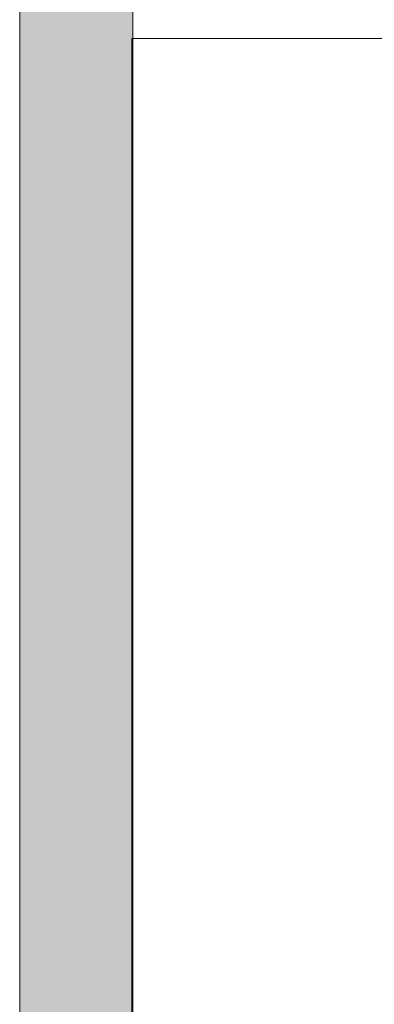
# Model space of a CAD drawing. Header units: metres. Extents: x 362935 to 596424, y 80601 to 172483.
# Tile 22 of 145: x 392203 to 392677, y 94770 to 96085. Entities that reach past the tile are written whole.
import ezdxf

# ---------------------------------------------------------------- set-up
doc = ezdxf.new("R2010")
doc.units = ezdxf.units.M
for name, color, linetype, lineweight in [('FURNITURE', 8, 'Continuous', 5), ('WALL 100', 8, 'Continuous', 5), ('WALLS', 8, 'Continuous', 5)]:
    doc.layers.add(name, color=color, linetype=linetype, lineweight=lineweight)

msp = doc.modelspace()

# ---------------------------------------------------------------- hatches: boundary and pattern name
at = {"layer": 'WALL 100', "true_color": 0x636466}
h = msp.add_hatch(color=251, dxfattribs=at)
h.dxf.hatch_style = 1
h.paths.add_polyline_path([(396724.6, 88352.3), (396724.6, 87153), (396624.6, 87153), (396624.6, 88352.3)])
h.paths.add_polyline_path([(396572.8, 87153), (395973.8, 87153), (395973.8, 87053), (396572.8, 87053)])
h.paths.add_polyline_path([(392202.8, 96243.5), (392354, 96268.9), (392352.8, 86123.1), (392202.8, 86123.1)])
h.paths.add_polyline_path([(395292.6, 93152.3), (395292.6, 93252.3), (395780.7, 93252.4), (395780.7, 93152.4)])
h.paths.add_polyline_path([(395880.7, 93402.4), (395880.7, 89215.6), (395780.7, 89215.6), (395780.7, 93402.4)])
h.paths.add_polyline_path([(392353.7, 93152.3), (392353.7, 93252.3), (394292.6, 93252.4), (394292.6, 93152.4)])
h.paths.add_polyline_path([(396652.8, 94293.1), (396652.8, 95056.3), (395880.7, 94886.2), (395880.7, 94252.4), (395780.7, 94252.4), (395780.7, 94966.2), (396802.8, 95195.9), (396802.8, 94293.1)])
h.paths.add_polyline_path([(401879.3, 98490.6), (401725.3, 98447.5), (400752.9, 86122.7), (400903.4, 86122.7)])

# ---------------------------------------------------------------- linework, layer by layer
at = {"layer": 'FURNITURE', "elevation": 1343980.9}
msp.add_lwpolyline([(394082.9, 93252.4), (394082.9, 93706.3), (392806.8, 93706.3), (392806.8, 96059.9), (392352.8, 96059.9), (392352.8, 93252.3)], close=True, dxfattribs=at)
at = {"layer": 'WALLS', "elevation": 1343980.9}
msp.add_lwpolyline([(392202.8, 96243.5), (392354, 96268.9), (392352.8, 86123.1), (392202.8, 86123.1), (392202.8, 96243.5)], close=True, dxfattribs=at)

doc.saveas('drawing.dxf')
